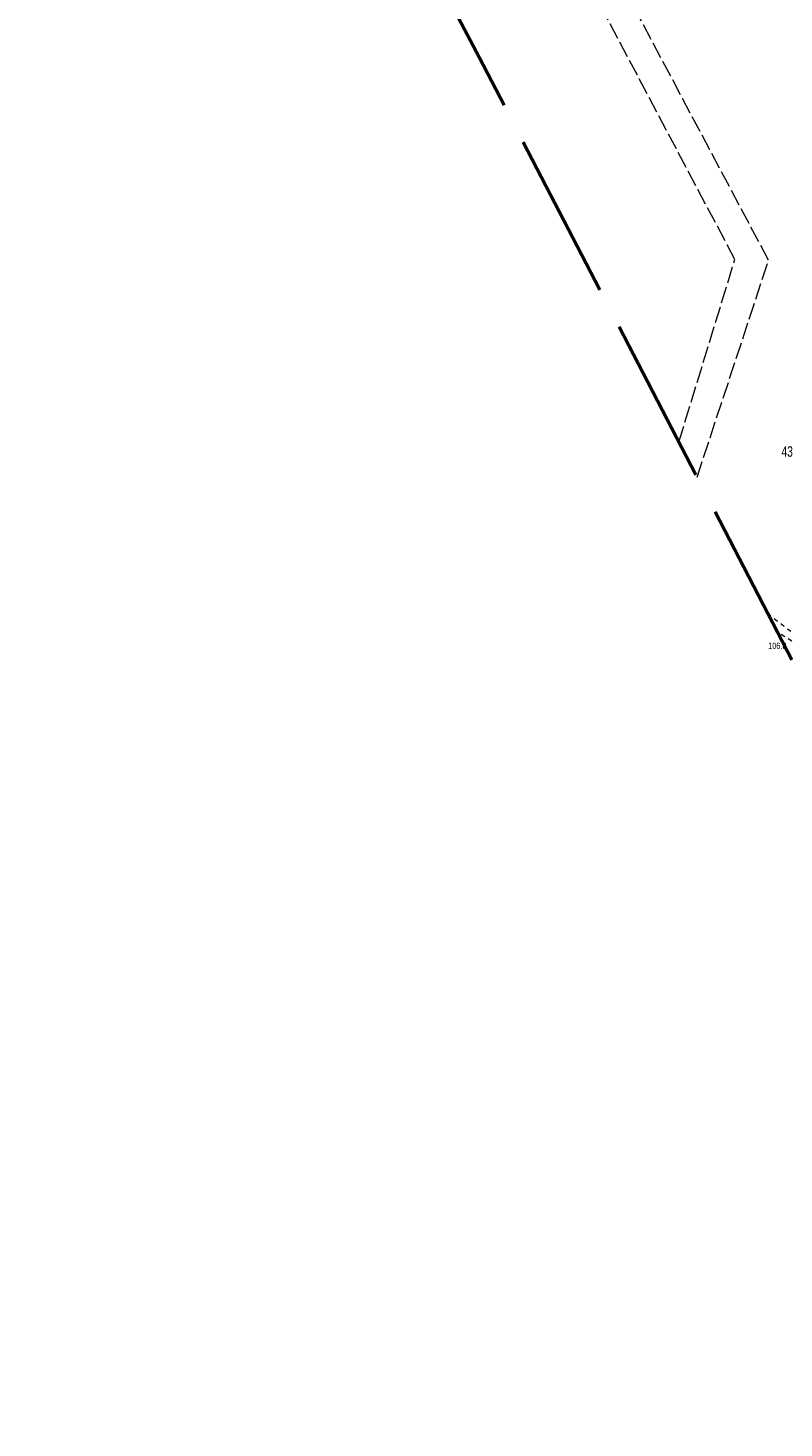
# Model space of a CAD drawing. Header units: metres. Extents: x 7529521 to 7531797, y 5723878 to 5728074.
# Tile 43 of 90: x 7530098 to 7530189, y 5726660 to 5726828. Entities that reach past the tile are written whole.
import ezdxf
from ezdxf.enums import TextEntityAlignment as Align

# ---------------------------------------------------------------- set-up
doc = ezdxf.new("R2010")
doc.units = ezdxf.units.M
for name, pattern in [('2_PTRW01', [1, 0.5, -0.5]), ('4_SUPE_P_01', [2.5, 2, -0.5]), ('L_0_09', [2.5, 2, -0.5])]:
    doc.linetypes.add(name, pattern=pattern)
for name, color, linetype, lineweight in [('Numery_dzialek', 80, 'Continuous', 30), ('PTRW_L_0', 252, '2_PTRW01', 18), ('RTPW_T_0', 252, 'Continuous', 15), ('SUPP_L_2', 240, '4_SUPE_P_01', 18)]:
    doc.layers.add(name, color=color, linetype=linetype, lineweight=lineweight)
doc.layers.add('zakres', color=7, linetype='L_0_09', lineweight=50, true_color=0xff05ff)
doc.styles.get("Standard").update_dxf_attribs({"font": 'arial.ttf'})

msp = doc.modelspace()

# ---------------------------------------------------------------- linework, layer by layer
at = {"layer": 'PTRW_L_0', "linetype": '2_PTRW01'}
for p, q in [((7530187.22, 5726757.58), (7530191.24, 5726754.47)), ((7530190.12, 5726754.26), (7530188.38, 5726755.33))]:
    msp.add_line(p, q, dxfattribs=at)
at = {"layer": 'SUPP_L_2', "linetype": '4_SUPE_P_01'}
for p, q in [((7530187.33, 5726799.96), (7529978.99, 5727191.78)), ((7530183.29, 5726800.06), (7529976.28, 5727190.79)), ((7530176.56, 5726778.13), (7530183.29, 5726800.06)), ((7530178.75, 5726773.91), (7530187.33, 5726799.96))]:
    msp.add_line(p, q, dxfattribs=at)
at = {"layer": 'zakres', "color": 210, "lineweight": 50, "ltscale": 10}
msp.add_lwpolyline([(7530784, 5725633.1), (7530631.12, 5725917.71), (7530520.29, 5726128.05), (7530407.59, 5726332.04), (7530406.94, 5726333.26), (7530316.66, 5726507.85), (7530152.66, 5726824.25), (7529893.98, 5727312.41)], dxfattribs=at)

# ---------------------------------------------------------------- texts
at = {"layer": 'Numery_dzialek', "width": 0.7}
msp.add_text('43-48/2', height=1.26, dxfattribs=at).set_placement((7530188.88, 5726777.64), align=Align.TOP_LEFT)
at = {"layer": 'RTPW_T_0', "width": 0.7}
msp.add_text('106.8', height=0.75, dxfattribs=at).set_placement((7530189.48, 5726753.32), align=Align.RIGHT)

doc.saveas('drawing.dxf')
